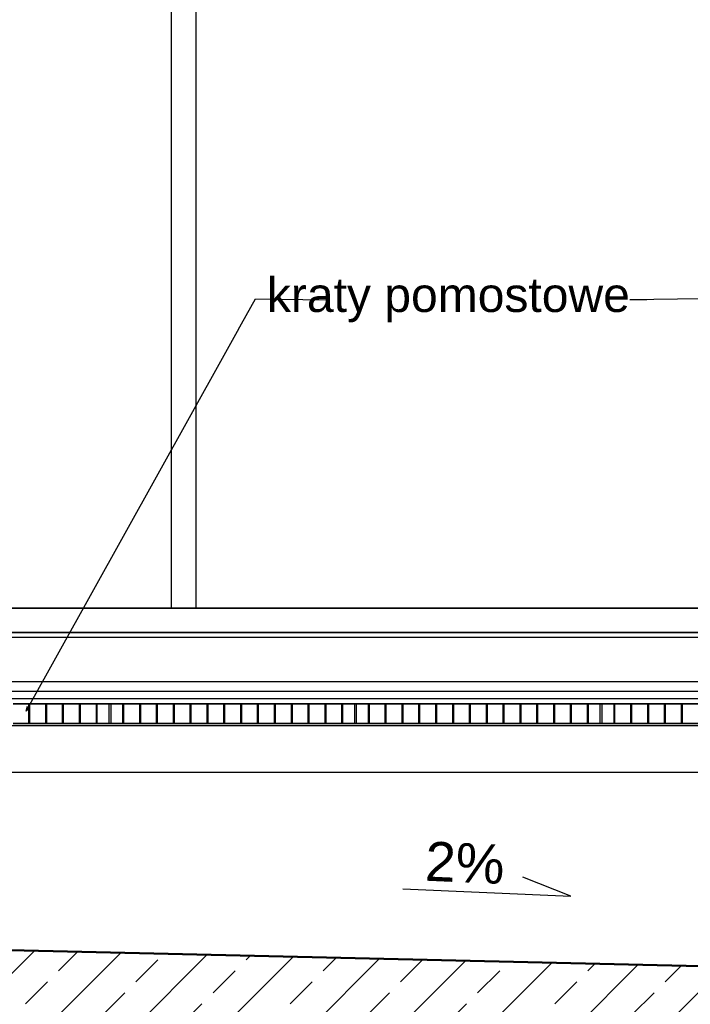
# Model space of a CAD drawing. Extents: x 64462 to 126444, y -56085 to -716.
# Tile 62 of 90: x 117023 to 118389, y -54056 to -52051. Entities that reach past the tile are written whole.
import ezdxf

# ---------------------------------------------------------------- set-up
doc = ezdxf.new("R2010")
doc.units = 0
doc.header["$LTSCALE"] = 11.25
for name, color, linetype in [('_opis', 7, 'Continuous'), ('Budowlane - Krata Wema', 7, 'Continuous'), ('Budowlane - Opisy', 7, 'Continuous'), ('Budowlane - Wylewka betonowa', 7, 'Continuous'), ('Konstrukcja - Fasada', 7, 'Continuous'), ('Konstrukcja - Płyta - Zbrojenie Rozproszone', 7, 'Continuous'), ('Myjnia - podloga', 7, 'Continuous'), ('Wymiarowanie - Poziomy', 7, 'Continuous')]:
    doc.layers.add(name, color=color, linetype=linetype)
doc.layers.add('a___przekrojowa___0.5', color=7, linetype='Continuous', lineweight=50)
doc.layers.add('a___widokowa_0.25', color=7, linetype='Continuous', lineweight=25)
doc.styles.add('GENERATED_STYLE_2', font='ARIAL.TTF')
doc.styles.get("Standard").update_dxf_attribs({"font": 'arial.ttf', "width": 0.8, "oblique": 15})
doc.dimstyles.new('GENERATED_STYLE__61', dxfattribs={"dimtxt": 0.18, "dimasz": 4.56, "dimexe": 0.18, "dimexo": 0.0625, "dimgap": 0.09, "dimtad": 0, "dimtih": 1, "dimtoh": 1, "dimdec": 4, "dimzin": 0, "dimdsep": 46, "dimtxsty": 'Standard', "dimcen": 0.09, "dimadec": 0, "dimazin": 0, "dimtfac": 1, "dimtdec": 4, "dimtmove": 0, "dimatfit": 3, "dimldrblk": 'ARROWHEAD_3', "dimfxl": 1, "dimtolj": 1, "dimtzin": 0, "dimarcsym": 0})

# ---------------------------------------------------------------- blocks, each defined once
blk = doc.blocks.new('ARROWHEAD_3')
at = {"linetype": 'Continuous'}
blk.add_line((0, 0), (-1, 0), dxfattribs=at)
at = {"linetype": 'Continuous', "flags": 128}
blk.add_lwpolyline([(-1, 0.2679), (0, 0), (-1, -0.2679)], dxfattribs=at)

msp = doc.modelspace()

# ---------------------------------------------------------------- hatches: boundary and pattern name
at = {"layer": '_opis', "transparency": 33554687}
h = msp.add_hatch(dxfattribs=at)
h.set_pattern_fill('ANSI33-Metric', color=256, scale=20)
h.set_pattern_definition([(45, (-101544.12, 85228.8), (-89.80256, 89.80256), []), (45, (-101454.32, 85228.8), (-89.80256, 89.80256), [63.5, -31.75])])
h.paths.add_polyline_path([(116157.52, -54124.74), (116157.52, -53926.26), (115932.52, -53921.05), (115932.52, -54119.85)])
h.paths.add_polyline_path([(116382.52, -54129.64), (116382.52, -53931.46), (116157.52, -53926.26), (116157.52, -54124.74)])
h.paths.add_polyline_path([(119532.52, -54004.28), (116382.52, -53931.46), (116382.52, -54129.64), (119532.52, -54198.17)])
h.paths.add_polyline_path([(119757.52, -54199.19), (119757.52, -54009.51), (119725.78, -54008.75), (119532.52, -54004.28), (119532.52, -54198.17), (119579.07, -54199.19)])
h.paths.add_polyline_path([(119982.52, -54199.19), (119982.52, -54014.9), (119757.52, -54009.51), (119757.52, -54199.19)])
h.paths.add_polyline_path([(121344.89, -54237.61), (121372.55, -54039.19), (121326.22, -54039.19), (120997.52, -54039.19), (119982.52, -54014.9), (119982.52, -54199.19), (120582.52, -54199.19), (120582.52, -54221.02)])
h.paths.add_polyline_path([(121617.52, -54239.19), (121617.52, -53747.19), (121617.52, -53634.19), (121617.52, -53632.19), (121567.52, -53633.19), (122871.83, -53633.19), (122871.83, -53411.1), (122743.1, -53413.68), (122457.52, -53419.39), (121810.92, -53432.32), (121482.52, -53434.17), (121482.52, -53434.29), (121482.52, -53489.19), (121462.52, -53489.19), (121449.24, -53489.19), (121417.52, -53716.71), (121417.52, -54039.19), (121372.55, -54039.19), (121344.89, -54237.61), (121417.52, -54239.19)])
h.paths.add_polyline_path([(123357.52, -53563.09), (123357.52, -53401.39), (122871.83, -53411.1), (122871.83, -53633.19), (123297.43, -53633.19), (123297.43, -53623.19)])
h.paths.add_polyline_path([(123427.41, -53633.19), (123427.41, -53523.19), (123397.43, -53523.19), (123357.52, -53563.09), (123357.52, -53633.19)])

# ---------------------------------------------------------------- linework, layer by layer
at = {"layer": 'a___przekrojowa___0.5'}
msp.add_line((119725.78, -54008.75), (115047.52, -53900.59), dxfattribs=at)
at = {"layer": 'a___widokowa_0.25'}
for p, q in [((121462.52, -53434.29), (114202.52, -53434.29)), ((121437.52, -53489.19), (115047.52, -53489.19))]:
    msp.add_line(p, q, dxfattribs=at)
at = {"layer": 'Budowlane - Krata Wema'}
for p, q in [((117042.27, -53444.19), (117009.97, -53444.19)), ((117009.97, -53444.19), (117042.27, -53444.19)), ((117042.27, -53484.19), (117042.27, -53444.19)), ((117044.27, -53444.19), (117042.27, -53444.19)), ((117042.27, -53444.19), (117044.27, -53444.19)), ((117042.27, -53484.19), (117042.27, -53444.19)), ((117076.57, -53444.19), (117044.27, -53444.19)), ((117044.27, -53484.19), (117044.27, -53444.19)), ((117044.27, -53444.19), (117076.57, -53444.19)), ((117044.27, -53484.19), (117044.27, -53444.19)), ((117076.57, -53484.19), (117076.57, -53444.19)), ((117078.57, -53444.19), (117076.57, -53444.19)), ((117076.57, -53444.19), (117078.57, -53444.19)), ((117076.57, -53484.19), (117076.57, -53444.19)), ((117110.87, -53444.19), (117078.57, -53444.19)), ((117078.57, -53484.19), (117078.57, -53444.19)), ((117078.57, -53444.19), (117110.87, -53444.19)), ((117078.57, -53484.19), (117078.57, -53444.19)), ((117110.87, -53484.19), (117110.87, -53444.19)), ((117112.87, -53444.19), (117110.87, -53444.19)), ((117110.87, -53444.19), (117112.87, -53444.19)), ((117110.87, -53484.19), (117110.87, -53444.19)), ((117145.17, -53444.19), (117112.87, -53444.19)), ((117112.87, -53484.19), (117112.87, -53444.19)), ((117112.87, -53444.19), (117145.17, -53444.19)), ((117112.87, -53484.19), (117112.87, -53444.19)), ((117145.17, -53484.19), (117145.17, -53444.19)), ((117147.17, -53444.19), (117145.17, -53444.19)), ((117145.17, -53444.19), (117147.17, -53444.19)), ((117145.17, -53484.19), (117145.17, -53444.19)), ((117179.47, -53444.19), (117147.17, -53444.19)), ((117147.17, -53484.19), (117147.17, -53444.19)), ((117147.17, -53444.19), (117179.47, -53444.19)), ((117147.17, -53484.19), (117147.17, -53444.19)), ((117179.47, -53484.19), (117179.47, -53444.19)), ((117181.47, -53444.19), (117179.47, -53444.19)), ((117179.47, -53444.19), (117181.47, -53444.19)), ((117179.47, -53484.19), (117179.47, -53444.19)), ((117205.52, -53444.19), (117181.47, -53444.19)), ((117181.47, -53484.19), (117181.47, -53444.19)), ((117181.47, -53444.19), (117205.52, -53444.19)), ((117181.47, -53484.19), (117181.47, -53444.19)), ((117205.52, -53484.19), (117205.52, -53444.19)), ((117207.52, -53444.19), (117205.52, -53444.19)), ((117205.52, -53444.19), (117207.52, -53444.19)), ((117205.52, -53484.19), (117205.52, -53444.19)), ((117209.52, -53444.19), (117207.52, -53444.19)), ((117207.52, -53444.19), (117209.52, -53444.19)), ((117233.57, -53444.19), (117209.52, -53444.19)), ((117209.52, -53484.19), (117209.52, -53444.19)), ((117209.52, -53444.19), (117233.57, -53444.19)), ((117209.52, -53484.19), (117209.52, -53444.19)), ((117233.57, -53484.19), (117233.57, -53444.19)), ((117235.57, -53444.19), (117233.57, -53444.19)), ((117233.57, -53444.19), (117235.57, -53444.19)), ((117233.57, -53484.19), (117233.57, -53444.19)), ((117267.87, -53444.19), (117235.57, -53444.19)), ((117235.57, -53484.19), (117235.57, -53444.19)), ((117235.57, -53444.19), (117267.87, -53444.19)), ((117235.57, -53484.19), (117235.57, -53444.19)), ((117267.87, -53484.19), (117267.87, -53444.19)), ((117269.87, -53444.19), (117267.87, -53444.19)), ((117267.87, -53444.19), (117269.87, -53444.19)), ((117267.87, -53484.19), (117267.87, -53444.19)), ((117302.17, -53444.19), (117269.87, -53444.19)), ((117269.87, -53484.19), (117269.87, -53444.19)), ((117269.87, -53444.19), (117302.17, -53444.19)), ((117269.87, -53484.19), (117269.87, -53444.19)), ((117302.17, -53484.19), (117302.17, -53444.19)), ((117304.17, -53444.19), (117302.17, -53444.19)), ((117302.17, -53444.19), (117304.17, -53444.19)), ((117302.17, -53484.19), (117302.17, -53444.19)), ((117336.47, -53444.19), (117304.17, -53444.19)), ((117304.17, -53484.19), (117304.17, -53444.19)), ((117304.17, -53444.19), (117336.47, -53444.19)), ((117304.17, -53484.19), (117304.17, -53444.19)), ((117336.47, -53484.19), (117336.47, -53444.19)), ((117338.47, -53444.19), (117336.47, -53444.19)), ((117336.47, -53444.19), (117338.47, -53444.19)), ((117336.47, -53484.19), (117336.47, -53444.19)), ((117370.77, -53444.19), (117338.47, -53444.19)), ((117338.47, -53484.19), (117338.47, -53444.19)), ((117338.47, -53444.19), (117370.77, -53444.19)), ((117338.47, -53484.19), (117338.47, -53444.19)), ((117370.77, -53484.19), (117370.77, -53444.19)), ((117372.77, -53444.19), (117370.77, -53444.19)), ((117370.77, -53444.19), (117372.77, -53444.19)), ((117370.77, -53484.19), (117370.77, -53444.19)), ((117405.07, -53444.19), (117372.77, -53444.19)), ((117372.77, -53484.19), (117372.77, -53444.19)), ((117372.77, -53444.19), (117405.07, -53444.19)), ((117372.77, -53484.19), (117372.77, -53444.19)), ((117405.07, -53484.19), (117405.07, -53444.19)), ((117407.07, -53444.19), (117405.07, -53444.19)), ((117405.07, -53444.19), (117407.07, -53444.19)), ((117405.07, -53484.19), (117405.07, -53444.19)), ((117439.37, -53444.19), (117407.07, -53444.19)), ((117407.07, -53484.19), (117407.07, -53444.19)), ((117407.07, -53444.19), (117439.37, -53444.19)), ((117407.07, -53484.19), (117407.07, -53444.19)), ((117439.37, -53484.19), (117439.37, -53444.19)), ((117441.37, -53444.19), (117439.37, -53444.19)), ((117439.37, -53444.19), (117441.37, -53444.19)), ((117439.37, -53484.19), (117439.37, -53444.19)), ((117473.67, -53444.19), (117441.37, -53444.19)), ((117441.37, -53484.19), (117441.37, -53444.19)), ((117441.37, -53444.19), (117473.67, -53444.19)), ((117441.37, -53484.19), (117441.37, -53444.19)), ((117473.67, -53484.19), (117473.67, -53444.19)), ((117475.67, -53444.19), (117473.67, -53444.19)), ((117473.67, -53444.19), (117475.67, -53444.19)), ((117473.67, -53484.19), (117473.67, -53444.19)), ((117507.97, -53444.19), (117475.67, -53444.19)), ((117475.67, -53484.19), (117475.67, -53444.19)), ((117475.67, -53444.19), (117507.97, -53444.19)), ((117475.67, -53484.19), (117475.67, -53444.19)), ((117507.97, -53484.19), (117507.97, -53444.19)), ((117509.97, -53444.19), (117507.97, -53444.19)), ((117507.97, -53444.19), (117509.97, -53444.19)), ((117507.97, -53484.19), (117507.97, -53444.19)), ((117542.27, -53444.19), (117509.97, -53444.19)), ((117509.97, -53484.19), (117509.97, -53444.19)), ((117509.97, -53444.19), (117542.27, -53444.19)), ((117509.97, -53484.19), (117509.97, -53444.19)), ((117542.27, -53484.19), (117542.27, -53444.19)), ((117544.27, -53444.19), (117542.27, -53444.19)), ((117542.27, -53444.19), (117544.27, -53444.19)), ((117542.27, -53484.19), (117542.27, -53444.19)), ((117576.57, -53444.19), (117544.27, -53444.19)), ((117544.27, -53484.19), (117544.27, -53444.19)), ((117544.27, -53444.19), (117576.57, -53444.19)), ((117544.27, -53484.19), (117544.27, -53444.19)), ((117576.57, -53484.19), (117576.57, -53444.19)), ((117578.57, -53444.19), (117576.57, -53444.19)), ((117576.57, -53444.19), (117578.57, -53444.19)), ((117576.57, -53484.19), (117576.57, -53444.19)), ((117610.87, -53444.19), (117578.57, -53444.19)), ((117578.57, -53484.19), (117578.57, -53444.19)), ((117578.57, -53444.19), (117610.87, -53444.19)), ((117578.57, -53484.19), (117578.57, -53444.19)), ((117610.87, -53484.19), (117610.87, -53444.19)), ((117612.87, -53444.19), (117610.87, -53444.19)), ((117610.87, -53444.19), (117612.87, -53444.19)), ((117610.87, -53484.19), (117610.87, -53444.19)), ((117645.17, -53444.19), (117612.87, -53444.19)), ((117612.87, -53484.19), (117612.87, -53444.19)), ((117612.87, -53444.19), (117645.17, -53444.19)), ((117612.87, -53484.19), (117612.87, -53444.19)), ((117645.17, -53484.19), (117645.17, -53444.19)), ((117647.17, -53444.19), (117645.17, -53444.19)), ((117645.17, -53444.19), (117647.17, -53444.19)), ((117645.17, -53484.19), (117645.17, -53444.19)), ((117679.47, -53444.19), (117647.17, -53444.19)), ((117647.17, -53484.19), (117647.17, -53444.19)), ((117647.17, -53444.19), (117679.47, -53444.19)), ((117647.17, -53484.19), (117647.17, -53444.19)), ((117679.47, -53484.19), (117679.47, -53444.19)), ((117681.47, -53444.19), (117679.47, -53444.19)), ((117679.47, -53444.19), (117681.47, -53444.19)), ((117679.47, -53484.19), (117679.47, -53444.19)), ((117705.52, -53444.19), (117681.47, -53444.19)), ((117681.47, -53484.19), (117681.47, -53444.19)), ((117681.47, -53444.19), (117705.52, -53444.19)), ((117681.47, -53484.19), (117681.47, -53444.19)), ((117705.52, -53484.19), (117705.52, -53444.19)), ((117707.52, -53444.19), (117705.52, -53444.19)), ((117705.52, -53444.19), (117707.52, -53444.19)), ((117705.52, -53484.19), (117705.52, -53444.19)), ((117709.52, -53444.19), (117707.52, -53444.19)), ((117707.52, -53444.19), (117709.52, -53444.19)), ((117733.57, -53444.19), (117709.52, -53444.19)), ((117709.52, -53484.19), (117709.52, -53444.19)), ((117709.52, -53444.19), (117733.57, -53444.19)), ((117709.52, -53484.19), (117709.52, -53444.19)), ((117733.57, -53484.19), (117733.57, -53444.19)), ((117735.57, -53444.19), (117733.57, -53444.19)), ((117733.57, -53444.19), (117735.57, -53444.19)), ((117733.57, -53484.19), (117733.57, -53444.19)), ((117767.87, -53444.19), (117735.57, -53444.19)), ((117735.57, -53484.19), (117735.57, -53444.19)), ((117735.57, -53444.19), (117767.87, -53444.19)), ((117735.57, -53484.19), (117735.57, -53444.19)), ((117767.87, -53484.19), (117767.87, -53444.19)), ((117769.87, -53444.19), (117767.87, -53444.19)), ((117767.87, -53444.19), (117769.87, -53444.19)), ((117767.87, -53484.19), (117767.87, -53444.19)), ((117802.17, -53444.19), (117769.87, -53444.19)), ((117769.87, -53484.19), (117769.87, -53444.19)), ((117769.87, -53444.19), (117802.17, -53444.19)), ((117769.87, -53484.19), (117769.87, -53444.19)), ((117802.17, -53484.19), (117802.17, -53444.19)), ((117804.17, -53444.19), (117802.17, -53444.19)), ((117802.17, -53444.19), (117804.17, -53444.19)), ((117802.17, -53484.19), (117802.17, -53444.19)), ((117836.47, -53444.19), (117804.17, -53444.19)), ((117804.17, -53484.19), (117804.17, -53444.19)), ((117804.17, -53444.19), (117836.47, -53444.19)), ((117804.17, -53484.19), (117804.17, -53444.19)), ((117836.47, -53484.19), (117836.47, -53444.19)), ((117838.47, -53444.19), (117836.47, -53444.19)), ((117836.47, -53444.19), (117838.47, -53444.19)), ((117836.47, -53484.19), (117836.47, -53444.19)), ((117870.77, -53444.19), (117838.47, -53444.19)), ((117838.47, -53484.19), (117838.47, -53444.19)), ((117838.47, -53444.19), (117870.77, -53444.19)), ((117838.47, -53484.19), (117838.47, -53444.19)), ((117870.77, -53484.19), (117870.77, -53444.19)), ((117872.77, -53444.19), (117870.77, -53444.19)), ((117870.77, -53444.19), (117872.77, -53444.19)), ((117870.77, -53484.19), (117870.77, -53444.19)), ((117905.07, -53444.19), (117872.77, -53444.19)), ((117872.77, -53484.19), (117872.77, -53444.19)), ((117872.77, -53444.19), (117905.07, -53444.19)), ((117872.77, -53484.19), (117872.77, -53444.19)), ((117905.07, -53484.19), (117905.07, -53444.19)), ((117907.07, -53444.19), (117905.07, -53444.19)), ((117905.07, -53444.19), (117907.07, -53444.19)), ((117905.07, -53484.19), (117905.07, -53444.19)), ((117939.37, -53444.19), (117907.07, -53444.19)), ((117907.07, -53484.19), (117907.07, -53444.19)), ((117907.07, -53444.19), (117939.37, -53444.19)), ((117907.07, -53484.19), (117907.07, -53444.19)), ((117939.37, -53484.19), (117939.37, -53444.19)), ((117941.37, -53444.19), (117939.37, -53444.19)), ((117939.37, -53444.19), (117941.37, -53444.19)), ((117939.37, -53484.19), (117939.37, -53444.19)), ((117973.67, -53444.19), (117941.37, -53444.19)), ((117941.37, -53484.19), (117941.37, -53444.19)), ((117941.37, -53444.19), (117973.67, -53444.19)), ((117941.37, -53484.19), (117941.37, -53444.19)), ((117973.67, -53484.19), (117973.67, -53444.19)), ((117975.67, -53444.19), (117973.67, -53444.19)), ((117973.67, -53444.19), (117975.67, -53444.19)), ((117973.67, -53484.19), (117973.67, -53444.19)), ((118007.97, -53444.19), (117975.67, -53444.19)), ((117975.67, -53484.19), (117975.67, -53444.19)), ((117975.67, -53444.19), (118007.97, -53444.19)), ((117975.67, -53484.19), (117975.67, -53444.19)), ((118007.97, -53484.19), (118007.97, -53444.19)), ((118009.97, -53444.19), (118007.97, -53444.19)), ((118007.97, -53444.19), (118009.97, -53444.19)), ((118007.97, -53484.19), (118007.97, -53444.19)), ((118042.27, -53444.19), (118009.97, -53444.19)), ((118009.97, -53484.19), (118009.97, -53444.19)), ((118009.97, -53444.19), (118042.27, -53444.19)), ((118009.97, -53484.19), (118009.97, -53444.19)), ((118042.27, -53484.19), (118042.27, -53444.19)), ((118044.27, -53444.19), (118042.27, -53444.19)), ((118042.27, -53444.19), (118044.27, -53444.19)), ((118042.27, -53484.19), (118042.27, -53444.19)), ((118076.57, -53444.19), (118044.27, -53444.19)), ((118044.27, -53484.19), (118044.27, -53444.19)), ((118044.27, -53444.19), (118076.57, -53444.19)), ((118044.27, -53484.19), (118044.27, -53444.19)), ((118076.57, -53484.19), (118076.57, -53444.19)), ((118078.57, -53444.19), (118076.57, -53444.19)), ((118076.57, -53444.19), (118078.57, -53444.19)), ((118076.57, -53484.19), (118076.57, -53444.19)), ((118110.87, -53444.19), (118078.57, -53444.19)), ((118078.57, -53484.19), (118078.57, -53444.19)), ((118078.57, -53444.19), (118110.87, -53444.19)), ((118078.57, -53484.19), (118078.57, -53444.19)), ((118110.87, -53484.19), (118110.87, -53444.19)), ((118112.87, -53444.19), (118110.87, -53444.19)), ((118110.87, -53444.19), (118112.87, -53444.19)), ((118110.87, -53484.19), (118110.87, -53444.19)), ((118145.17, -53444.19), (118112.87, -53444.19)), ((118112.87, -53484.19), (118112.87, -53444.19)), ((118112.87, -53444.19), (118145.17, -53444.19)), ((118112.87, -53484.19), (118112.87, -53444.19)), ((118145.17, -53484.19), (118145.17, -53444.19)), ((118147.17, -53444.19), (118145.17, -53444.19)), ((118145.17, -53444.19), (118147.17, -53444.19)), ((118145.17, -53484.19), (118145.17, -53444.19)), ((118179.47, -53444.19), (118147.17, -53444.19)), ((118147.17, -53484.19), (118147.17, -53444.19)), ((118147.17, -53444.19), (118179.47, -53444.19)), ((118147.17, -53484.19), (118147.17, -53444.19)), ((118179.47, -53484.19), (118179.47, -53444.19)), ((118181.47, -53444.19), (118179.47, -53444.19)), ((118179.47, -53444.19), (118181.47, -53444.19)), ((118179.47, -53484.19), (118179.47, -53444.19)), ((118205.52, -53444.19), (118181.47, -53444.19)), ((118181.47, -53484.19), (118181.47, -53444.19)), ((118181.47, -53444.19), (118205.52, -53444.19)), ((118181.47, -53484.19), (118181.47, -53444.19)), ((118205.52, -53484.19), (118205.52, -53444.19)), ((118207.52, -53444.19), (118205.52, -53444.19)), ((118205.52, -53444.19), (118207.52, -53444.19)), ((118205.52, -53484.19), (118205.52, -53444.19)), ((118209.52, -53444.19), (118207.52, -53444.19)), ((118207.52, -53444.19), (118209.52, -53444.19)), ((118233.57, -53444.19), (118209.52, -53444.19)), ((118209.52, -53484.19), (118209.52, -53444.19)), ((118209.52, -53444.19), (118233.57, -53444.19)), ((118209.52, -53484.19), (118209.52, -53444.19)), ((118233.57, -53484.19), (118233.57, -53444.19)), ((118235.57, -53444.19), (118233.57, -53444.19)), ((118233.57, -53444.19), (118235.57, -53444.19)), ((118233.57, -53484.19), (118233.57, -53444.19)), ((118267.87, -53444.19), (118235.57, -53444.19)), ((118235.57, -53484.19), (118235.57, -53444.19)), ((118235.57, -53444.19), (118267.87, -53444.19)), ((118235.57, -53484.19), (118235.57, -53444.19)), ((118267.87, -53484.19), (118267.87, -53444.19)), ((118269.87, -53444.19), (118267.87, -53444.19)), ((118267.87, -53444.19), (118269.87, -53444.19)), ((118267.87, -53484.19), (118267.87, -53444.19)), ((118302.17, -53444.19), (118269.87, -53444.19)), ((118269.87, -53484.19), (118269.87, -53444.19)), ((118269.87, -53444.19), (118302.17, -53444.19)), ((118269.87, -53484.19), (118269.87, -53444.19)), ((118302.17, -53484.19), (118302.17, -53444.19)), ((118304.17, -53444.19), (118302.17, -53444.19)), ((118302.17, -53444.19), (118304.17, -53444.19)), ((118302.17, -53484.19), (118302.17, -53444.19)), ((118336.47, -53444.19), (118304.17, -53444.19)), ((118304.17, -53484.19), (118304.17, -53444.19)), ((118304.17, -53444.19), (118336.47, -53444.19)), ((118304.17, -53484.19), (118304.17, -53444.19)), ((118336.47, -53484.19), (118336.47, -53444.19)), ((118338.47, -53444.19), (118336.47, -53444.19)), ((118336.47, -53444.19), (118338.47, -53444.19)), ((118336.47, -53484.19), (118336.47, -53444.19)), ((118370.77, -53444.19), (118338.47, -53444.19)), ((118338.47, -53484.19), (118338.47, -53444.19)), ((118338.47, -53444.19), (118370.77, -53444.19)), ((118338.47, -53484.19), (118338.47, -53444.19)), ((118370.77, -53484.19), (118370.77, -53444.19)), ((118372.77, -53444.19), (118370.77, -53444.19)), ((118370.77, -53444.19), (118372.77, -53444.19)), ((118370.77, -53484.19), (118370.77, -53444.19)), ((118405.07, -53444.19), (118372.77, -53444.19)), ((118372.77, -53484.19), (118372.77, -53444.19)), ((118372.77, -53444.19), (118405.07, -53444.19)), ((118372.77, -53484.19), (118372.77, -53444.19)), ((117042.27, -53484.19), (117009.97, -53484.19)), ((117009.97, -53484.19), (117042.27, -53484.19)), ((117044.27, -53484.19), (117042.27, -53484.19)), ((117042.27, -53484.19), (117044.27, -53484.19)), ((117076.57, -53484.19), (117044.27, -53484.19)), ((117044.27, -53484.19), (117076.57, -53484.19)), ((117078.57, -53484.19), (117076.57, -53484.19)), ((117076.57, -53484.19), (117078.57, -53484.19)), ((117110.87, -53484.19), (117078.57, -53484.19)), ((117078.57, -53484.19), (117110.87, -53484.19)), ((117112.87, -53484.19), (117110.87, -53484.19)), ((117110.87, -53484.19), (117112.87, -53484.19)), ((117145.17, -53484.19), (117112.87, -53484.19)), ((117112.87, -53484.19), (117145.17, -53484.19)), ((117147.17, -53484.19), (117145.17, -53484.19)), ((117145.17, -53484.19), (117147.17, -53484.19)), ((117179.47, -53484.19), (117147.17, -53484.19)), ((117147.17, -53484.19), (117179.47, -53484.19)), ((117181.47, -53484.19), (117179.47, -53484.19)), ((117179.47, -53484.19), (117181.47, -53484.19)), ((117205.52, -53484.19), (117181.47, -53484.19)), ((117181.47, -53484.19), (117205.52, -53484.19)), ((117207.52, -53484.19), (117205.52, -53484.19)), ((117205.52, -53484.19), (117207.52, -53484.19)), ((117209.52, -53484.19), (117207.52, -53484.19)), ((117207.52, -53484.19), (117209.52, -53484.19)), ((117233.57, -53484.19), (117209.52, -53484.19)), ((117209.52, -53484.19), (117233.57, -53484.19)), ((117235.57, -53484.19), (117233.57, -53484.19)), ((117233.57, -53484.19), (117235.57, -53484.19)), ((117267.87, -53484.19), (117235.57, -53484.19)), ((117235.57, -53484.19), (117267.87, -53484.19)), ((117269.87, -53484.19), (117267.87, -53484.19)), ((117267.87, -53484.19), (117269.87, -53484.19)), ((117302.17, -53484.19), (117269.87, -53484.19)), ((117269.87, -53484.19), (117302.17, -53484.19)), ((117304.17, -53484.19), (117302.17, -53484.19)), ((117302.17, -53484.19), (117304.17, -53484.19)), ((117336.47, -53484.19), (117304.17, -53484.19)), ((117304.17, -53484.19), (117336.47, -53484.19)), ((117338.47, -53484.19), (117336.47, -53484.19)), ((117336.47, -53484.19), (117338.47, -53484.19)), ((117370.77, -53484.19), (117338.47, -53484.19)), ((117338.47, -53484.19), (117370.77, -53484.19)), ((117372.77, -53484.19), (117370.77, -53484.19)), ((117370.77, -53484.19), (117372.77, -53484.19)), ((117405.07, -53484.19), (117372.77, -53484.19)), ((117372.77, -53484.19), (117405.07, -53484.19)), ((117407.07, -53484.19), (117405.07, -53484.19)), ((117405.07, -53484.19), (117407.07, -53484.19)), ((117439.37, -53484.19), (117407.07, -53484.19)), ((117407.07, -53484.19), (117439.37, -53484.19)), ((117441.37, -53484.19), (117439.37, -53484.19)), ((117439.37, -53484.19), (117441.37, -53484.19)), ((117473.67, -53484.19), (117441.37, -53484.19)), ((117441.37, -53484.19), (117473.67, -53484.19)), ((117475.67, -53484.19), (117473.67, -53484.19)), ((117473.67, -53484.19), (117475.67, -53484.19)), ((117507.97, -53484.19), (117475.67, -53484.19)), ((117475.67, -53484.19), (117507.97, -53484.19)), ((117509.97, -53484.19), (117507.97, -53484.19)), ((117507.97, -53484.19), (117509.97, -53484.19)), ((117542.27, -53484.19), (117509.97, -53484.19)), ((117509.97, -53484.19), (117542.27, -53484.19)), ((117544.27, -53484.19), (117542.27, -53484.19)), ((117542.27, -53484.19), (117544.27, -53484.19)), ((117576.57, -53484.19), (117544.27, -53484.19)), ((117544.27, -53484.19), (117576.57, -53484.19)), ((117578.57, -53484.19), (117576.57, -53484.19)), ((117576.57, -53484.19), (117578.57, -53484.19)), ((117610.87, -53484.19), (117578.57, -53484.19)), ((117578.57, -53484.19), (117610.87, -53484.19)), ((117612.87, -53484.19), (117610.87, -53484.19)), ((117610.87, -53484.19), (117612.87, -53484.19)), ((117645.17, -53484.19), (117612.87, -53484.19)), ((117612.87, -53484.19), (117645.17, -53484.19)), ((117647.17, -53484.19), (117645.17, -53484.19)), ((117645.17, -53484.19), (117647.17, -53484.19)), ((117679.47, -53484.19), (117647.17, -53484.19)), ((117647.17, -53484.19), (117679.47, -53484.19)), ((117681.47, -53484.19), (117679.47, -53484.19)), ((117679.47, -53484.19), (117681.47, -53484.19)), ((117705.52, -53484.19), (117681.47, -53484.19)), ((117681.47, -53484.19), (117705.52, -53484.19)), ((117707.52, -53484.19), (117705.52, -53484.19)), ((117705.52, -53484.19), (117707.52, -53484.19)), ((117709.52, -53484.19), (117707.52, -53484.19)), ((117707.52, -53484.19), (117709.52, -53484.19)), ((117733.57, -53484.19), (117709.52, -53484.19)), ((117709.52, -53484.19), (117733.57, -53484.19)), ((117735.57, -53484.19), (117733.57, -53484.19)), ((117733.57, -53484.19), (117735.57, -53484.19)), ((117767.87, -53484.19), (117735.57, -53484.19)), ((117735.57, -53484.19), (117767.87, -53484.19)), ((117769.87, -53484.19), (117767.87, -53484.19)), ((117767.87, -53484.19), (117769.87, -53484.19)), ((117802.17, -53484.19), (117769.87, -53484.19)), ((117769.87, -53484.19), (117802.17, -53484.19)), ((117804.17, -53484.19), (117802.17, -53484.19)), ((117802.17, -53484.19), (117804.17, -53484.19)), ((117836.47, -53484.19), (117804.17, -53484.19)), ((117804.17, -53484.19), (117836.47, -53484.19)), ((117838.47, -53484.19), (117836.47, -53484.19)), ((117836.47, -53484.19), (117838.47, -53484.19)), ((117870.77, -53484.19), (117838.47, -53484.19)), ((117838.47, -53484.19), (117870.77, -53484.19)), ((117872.77, -53484.19), (117870.77, -53484.19)), ((117870.77, -53484.19), (117872.77, -53484.19)), ((117905.07, -53484.19), (117872.77, -53484.19)), ((117872.77, -53484.19), (117905.07, -53484.19)), ((117907.07, -53484.19), (117905.07, -53484.19)), ((117905.07, -53484.19), (117907.07, -53484.19)), ((117939.37, -53484.19), (117907.07, -53484.19)), ((117907.07, -53484.19), (117939.37, -53484.19)), ((117941.37, -53484.19), (117939.37, -53484.19)), ((117939.37, -53484.19), (117941.37, -53484.19)), ((117973.67, -53484.19), (117941.37, -53484.19)), ((117941.37, -53484.19), (117973.67, -53484.19)), ((117975.67, -53484.19), (117973.67, -53484.19)), ((117973.67, -53484.19), (117975.67, -53484.19)), ((118007.97, -53484.19), (117975.67, -53484.19)), ((117975.67, -53484.19), (118007.97, -53484.19)), ((118009.97, -53484.19), (118007.97, -53484.19)), ((118007.97, -53484.19), (118009.97, -53484.19)), ((118042.27, -53484.19), (118009.97, -53484.19)), ((118009.97, -53484.19), (118042.27, -53484.19)), ((118044.27, -53484.19), (118042.27, -53484.19)), ((118042.27, -53484.19), (118044.27, -53484.19)), ((118076.57, -53484.19), (118044.27, -53484.19)), ((118044.27, -53484.19), (118076.57, -53484.19)), ((118078.57, -53484.19), (118076.57, -53484.19)), ((118076.57, -53484.19), (118078.57, -53484.19)), ((118110.87, -53484.19), (118078.57, -53484.19)), ((118078.57, -53484.19), (118110.87, -53484.19)), ((118112.87, -53484.19), (118110.87, -53484.19)), ((118110.87, -53484.19), (118112.87, -53484.19)), ((118145.17, -53484.19), (118112.87, -53484.19)), ((118112.87, -53484.19), (118145.17, -53484.19)), ((118147.17, -53484.19), (118145.17, -53484.19)), ((118145.17, -53484.19), (118147.17, -53484.19)), ((118179.47, -53484.19), (118147.17, -53484.19)), ((118147.17, -53484.19), (118179.47, -53484.19)), ((118181.47, -53484.19), (118179.47, -53484.19)), ((118179.47, -53484.19), (118181.47, -53484.19)), ((118205.52, -53484.19), (118181.47, -53484.19)), ((118181.47, -53484.19), (118205.52, -53484.19)), ((118207.52, -53484.19), (118205.52, -53484.19)), ((118205.52, -53484.19), (118207.52, -53484.19)), ((118209.52, -53484.19), (118207.52, -53484.19)), ((118207.52, -53484.19), (118209.52, -53484.19)), ((118233.57, -53484.19), (118209.52, -53484.19)), ((118209.52, -53484.19), (118233.57, -53484.19)), ((118235.57, -53484.19), (118233.57, -53484.19)), ((118233.57, -53484.19), (118235.57, -53484.19)), ((118267.87, -53484.19), (118235.57, -53484.19)), ((118235.57, -53484.19), (118267.87, -53484.19)), ((118269.87, -53484.19), (118267.87, -53484.19)), ((118267.87, -53484.19), (118269.87, -53484.19)), ((118302.17, -53484.19), (118269.87, -53484.19)), ((118269.87, -53484.19), (118302.17, -53484.19)), ((118304.17, -53484.19), (118302.17, -53484.19)), ((118302.17, -53484.19), (118304.17, -53484.19)), ((118336.47, -53484.19), (118304.17, -53484.19)), ((118304.17, -53484.19), (118336.47, -53484.19)), ((118338.47, -53484.19), (118336.47, -53484.19)), ((118336.47, -53484.19), (118338.47, -53484.19)), ((118370.77, -53484.19), (118338.47, -53484.19)), ((118338.47, -53484.19), (118370.77, -53484.19)), ((118372.77, -53484.19), (118370.77, -53484.19)), ((118370.77, -53484.19), (118372.77, -53484.19)), ((118405.07, -53484.19), (118372.77, -53484.19)), ((118372.77, -53484.19), (118405.07, -53484.19))]:
    msp.add_line(p, q, dxfattribs=at)
at = {"layer": 'Budowlane - Wylewka betonowa'}
msp.add_line((123387.52, -53309.19), (112397.52, -53309.19), dxfattribs=at)
at = {"layer": 'Konstrukcja - Fasada'}
for p, q in [((117332.52, -53249.19), (117332.52, -50174.19)), ((117382.52, -53249.19), (117382.52, -50174.19)), ((116314.37, -53249.19), (117332.52, -53249.19)), ((117332.52, -53249.19), (116314.37, -53249.19)), ((117382.52, -53249.19), (117332.52, -53249.19)), ((117332.52, -53249.19), (117382.52, -53249.19)), ((117382.52, -53249.19), (118532.52, -53249.19)), ((118532.52, -53249.19), (117382.52, -53249.19)), ((116314.37, -53299.19), (117357.52, -53299.19)), ((117357.52, -53299.19), (116314.37, -53299.19)), ((117357.52, -53299.19), (118557.52, -53299.19)), ((118557.52, -53299.19), (117357.52, -53299.19))]:
    msp.add_line(p, q, dxfattribs=at)
at = {"layer": 'Konstrukcja - Płyta - Zbrojenie Rozproszone'}
for p, q in [((123387.52, -53399.19), (112477.52, -53399.19)), ((122457.52, -53419.39), (113457.52, -53419.39)), ((115047.52, -53583.19), (121417.52, -53583.19))]:
    msp.add_line(p, q, dxfattribs=at)
at = {"layer": 'Myjnia - podloga'}
msp.add_line((122457.52, -53419.19), (113457.52, -53419.19), dxfattribs=at)
at = {"layer": 'Wymiarowanie - Poziomy'}
for p, q in [((118145.31, -53836.01), (118047.97, -53797.14)), ((117803.74, -53821.04), (118145.31, -53836.01))]:
    msp.add_line(p, q, dxfattribs=at)

# ---------------------------------------------------------------- texts
at = {"layer": 'Budowlane - Opisy', "insert": (118265.85, -52621.96), "char_height": 70, "width": 818.5136, "attachment_point": 6, "line_spacing_factor": 0.93983, "style": 'GENERATED_STYLE_2', "bg_fill": 2}
msp.add_mtext('kraty pomostowe', dxfattribs=at)
at = {"layer": 'Wymiarowanie - Poziomy', "style": 'GENERATED_STYLE_2'}
msp.add_text('2%', height=80, rotation=357.49006, dxfattribs=at).set_placement((117847.53, -53804.13))

# ---------------------------------------------------------------- next in the draw order: leaders
at = {"layer": 'Budowlane - Opisy'}
msp.add_leader([(117036.83, -53459.04), (117503.22, -52619.96), (117648.29, -52621.96)], dimstyle='GENERATED_STYLE__61', override={"dimasz": 10}, dxfattribs=at)
at = {"layer": 'Budowlane - Opisy', "annotation_type": 0, "has_hookline": 1, "hookline_direction": 1, "text_width": 728.6}
msp.add_leader([(118878.21, -53459.04), (118411.82, -52619.96), (118265.94, -52621.96)], dimstyle='GENERATED_STYLE__61', override={"dimasz": 10}, dxfattribs=at)

doc.saveas('drawing.dxf')
